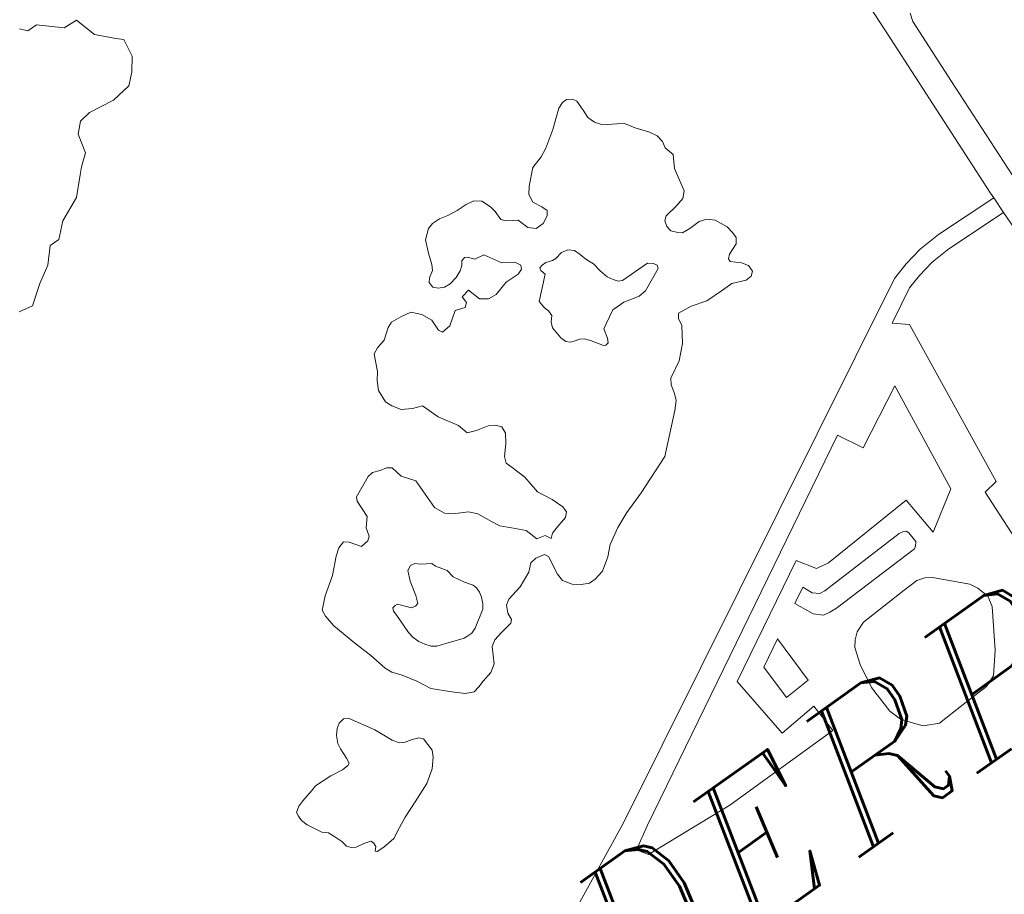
# Model space of a CAD drawing. Header units: metres. Extents: x 148316 to 148653, y 486436 to 486744.
# Tile 73 of 110: x 148541.3 to 148544.65, y 486723.2 to 486726.18. Entities that reach past the tile are written whole.
import ezdxf

# ---------------------------------------------------------------- set-up
doc = ezdxf.new("R2010")
doc.units = ezdxf.units.M
doc.header["$MEASUREMENT"] = 0
for name, color, linetype, lineweight in [('WVB-pen-brm-dik 018', 6, 'Continuous', 13), ('WVB-raster-60%', 253, 'Continuous', 30), ('WVB-tekst-dik 035', 1, 'Continuous', 40)]:
    doc.layers.add(name, color=color, linetype=linetype, lineweight=lineweight)
doc.styles.add('1 200   cursief   0.18', font='ITALICS.shx', dxfattribs={"height": 0.36})

# ---------------------------------------------------------------- blocks, each defined once
blk = doc.blocks.new('INZET')
at = {"layer": 'WVB-pen-brm-dik 018'}
for p, q in [((-0.099921, -0.021314), (-0.100018, -0.021204)), ((-0.100018, -0.021204), (-0.099921, -0.021314)), ((-0.099743, -0.021314), (-0.099921, -0.021314)), ((-0.099921, -0.021314), (-0.099743, -0.021314)), ((-0.099387, -0.021627), (-0.099743, -0.021314)), ((-0.099743, -0.021314), (-0.099387, -0.021627)), ((-0.099144, -0.021643), (-0.099387, -0.021627)), ((-0.099387, -0.021627), (-0.099144, -0.021643)), ((-0.099031, -0.02202), (-0.099144, -0.021643)), ((-0.099144, -0.021643), (-0.099031, -0.02202)), ((-0.098773, -0.022286), (-0.099031, -0.02202)), ((-0.099031, -0.02202), (-0.098773, -0.022286)), ((-0.098675, -0.02238), (-0.098773, -0.022286)), ((-0.098773, -0.022286), (-0.098675, -0.02238)), ((-0.098724, -0.022694), (-0.098675, -0.02238)), ((-0.098675, -0.02238), (-0.098724, -0.022694)), ((-0.098886, -0.022914), (-0.098724, -0.022694)), ((-0.098724, -0.022694), (-0.098886, -0.022914)), ((-0.099064, -0.02307), (-0.098886, -0.022914)), ((-0.098886, -0.022914), (-0.099064, -0.02307)), ((-0.100244, -0.023243), (-0.100082, -0.023086)), ((-0.100082, -0.023086), (-0.100244, -0.023243)), ((-0.100082, -0.023086), (-0.099872, -0.023055)), ((-0.099872, -0.023055), (-0.100082, -0.023086)), ((-0.099872, -0.023055), (-0.099419, -0.023117)), ((-0.099419, -0.023117), (-0.099872, -0.023055)), ((-0.099419, -0.023117), (-0.099064, -0.02307)), ((-0.099064, -0.02307), (-0.099419, -0.023117)), ((-0.100325, -0.023572), (-0.100244, -0.023243)), ((-0.100244, -0.023243), (-0.100325, -0.023572)), ((-0.100519, -0.023729), (-0.100325, -0.023572)), ((-0.100325, -0.023572), (-0.100519, -0.023729)), ((-0.100618, -0.023829), (-0.100519, -0.023729)), ((-0.100519, -0.023729), (-0.100618, -0.023829)), ((-0.100891, -0.024106), (-0.100618, -0.023829)), ((-0.100618, -0.023829), (-0.100891, -0.024106)), ((-0.101311, -0.024294), (-0.100891, -0.024106)), ((-0.100891, -0.024106), (-0.101311, -0.024294)), ((-0.101554, -0.024513), (-0.101311, -0.024294)), ((-0.101311, -0.024294), (-0.101554, -0.024513)), ((-0.101958, -0.024764), (-0.101732, -0.024513)), ((-0.101732, -0.024513), (-0.101958, -0.024764)), ((-0.101732, -0.024513), (-0.101554, -0.024513)), ((-0.101554, -0.024513), (-0.101732, -0.024513)), ((-0.102249, -0.024937), (-0.101958, -0.024764)), ((-0.101958, -0.024764), (-0.102249, -0.024937)), ((-0.102572, -0.025172), (-0.102249, -0.024937)), ((-0.102249, -0.024937), (-0.102572, -0.025172)), ((-0.102815, -0.025125), (-0.102572, -0.025172)), ((-0.102572, -0.025172), (-0.102815, -0.025125)), ((-0.093315, -0.027632), (-0.093611, -0.027867)), ((-0.093315, -0.027632), (-0.093611, -0.027867)), ((-0.093209, -0.027587), (-0.093315, -0.027632)), ((-0.093209, -0.027587), (-0.093315, -0.027632)), ((-0.093125, -0.027587), (-0.093209, -0.027587)), ((-0.093125, -0.027587), (-0.093209, -0.027587)), ((-0.093034, -0.027639), (-0.093125, -0.027587)), ((-0.093034, -0.027639), (-0.093125, -0.027587)), ((-0.092996, -0.027713), (-0.093034, -0.027639)), ((-0.092996, -0.027713), (-0.093034, -0.027639)), ((-0.092996, -0.027897), (-0.092996, -0.027713)), ((-0.092996, -0.027897), (-0.092996, -0.027713)), ((-0.096313, -0.028014), (-0.096465, -0.02814)), ((-0.096313, -0.028014), (-0.096465, -0.02814)), ((-0.096207, -0.027985), (-0.096313, -0.028014)), ((-0.096207, -0.027985), (-0.096313, -0.028014)), ((-0.096062, -0.027985), (-0.096207, -0.027985)), ((-0.096062, -0.027985), (-0.096207, -0.027985)), ((-0.095918, -0.028022), (-0.096062, -0.027985)), ((-0.095918, -0.028022), (-0.096062, -0.027985)), ((-0.093611, -0.027867), (-0.093892, -0.028059)), ((-0.093611, -0.027867), (-0.093892, -0.028059)), ((-0.093004, -0.028044), (-0.092996, -0.027897)), ((-0.093004, -0.028044), (-0.092996, -0.027897)), ((-0.08794, -0.027954), (-0.088022, -0.029939)), ((-0.088022, -0.029939), (-0.08794, -0.027954)), ((-0.096465, -0.02814), (-0.096556, -0.028353)), ((-0.096465, -0.02814), (-0.096556, -0.028353)), ((-0.095736, -0.028044), (-0.095918, -0.028022)), ((-0.095736, -0.028044), (-0.095918, -0.028022)), ((-0.095554, -0.028051), (-0.095736, -0.028044)), ((-0.095554, -0.028051), (-0.095736, -0.028044)), ((-0.09541, -0.028073), (-0.095554, -0.028051)), ((-0.09541, -0.028073), (-0.095554, -0.028051)), ((-0.095303, -0.028162), (-0.09541, -0.028073)), ((-0.095303, -0.028162), (-0.09541, -0.028073)), ((-0.095235, -0.028324), (-0.095303, -0.028162)), ((-0.095235, -0.028324), (-0.095303, -0.028162)), ((-0.094043, -0.028132), (-0.094264, -0.028198)), ((-0.094043, -0.028132), (-0.094264, -0.028198)), ((-0.093892, -0.028059), (-0.094043, -0.028132)), ((-0.093892, -0.028059), (-0.094043, -0.028132)), ((-0.092958, -0.028176), (-0.093004, -0.028044)), ((-0.092958, -0.028176), (-0.093004, -0.028044)), ((-0.092875, -0.028294), (-0.092958, -0.028176)), ((-0.092875, -0.028294), (-0.092958, -0.028176)), ((-0.09522, -0.028434), (-0.095235, -0.028324)), ((-0.09522, -0.028434), (-0.095235, -0.028324)), ((-0.094264, -0.028198), (-0.094499, -0.028419)), ((-0.094264, -0.028198), (-0.094499, -0.028419)), ((-0.092662, -0.028419), (-0.092875, -0.028294)), ((-0.092662, -0.028419), (-0.092875, -0.028294)), ((-0.096556, -0.028353), (-0.096624, -0.028544)), ((-0.096556, -0.028353), (-0.096624, -0.028544)), ((-0.09522, -0.028603), (-0.09522, -0.028434)), ((-0.09522, -0.028603), (-0.09522, -0.028434)), ((-0.094499, -0.028419), (-0.094582, -0.02853)), ((-0.094499, -0.028419), (-0.094582, -0.02853)), ((-0.092556, -0.028493), (-0.092662, -0.028419)), ((-0.092556, -0.028493), (-0.092662, -0.028419)), ((-0.09245, -0.028655), (-0.092556, -0.028493)), ((-0.09245, -0.028655), (-0.092556, -0.028493)), ((-0.09667, -0.028633), (-0.096783, -0.028706)), ((-0.09667, -0.028633), (-0.096783, -0.028706)), ((-0.096624, -0.028544), (-0.09667, -0.028633)), ((-0.096624, -0.028544), (-0.09667, -0.028633)), ((-0.095159, -0.02867), (-0.09522, -0.028603)), ((-0.095159, -0.02867), (-0.09522, -0.028603)), ((-0.095061, -0.028736), (-0.095159, -0.02867)), ((-0.095061, -0.028736), (-0.095159, -0.02867)), ((-0.094582, -0.02853), (-0.094605, -0.028677)), ((-0.094582, -0.02853), (-0.094605, -0.028677)), ((-0.094605, -0.028677), (-0.094529, -0.028832)), ((-0.094605, -0.028677), (-0.094529, -0.028832)), ((-0.09229, -0.028858), (-0.09245, -0.028655)), ((-0.09229, -0.028858), (-0.09245, -0.028655)), ((-0.096783, -0.028706), (-0.096837, -0.028765)), ((-0.096783, -0.028706), (-0.096837, -0.028765)), ((-0.096837, -0.028765), (-0.096829, -0.028868)), ((-0.096837, -0.028765), (-0.096829, -0.028868)), ((-0.09629, -0.028913), (-0.096214, -0.028854)), ((-0.09629, -0.028913), (-0.096214, -0.028854)), ((-0.096214, -0.028854), (-0.096169, -0.028787)), ((-0.096214, -0.028854), (-0.096169, -0.028787)), ((-0.096169, -0.028787), (-0.0961, -0.028773)), ((-0.096169, -0.028787), (-0.0961, -0.028773)), ((-0.0961, -0.028773), (-0.096055, -0.028795)), ((-0.0961, -0.028773), (-0.096055, -0.028795)), ((-0.096055, -0.028795), (-0.095971, -0.028898)), ((-0.096055, -0.028795), (-0.095971, -0.028898)), ((-0.094985, -0.02878), (-0.095061, -0.028736)), ((-0.094985, -0.02878), (-0.095061, -0.028736)), ((-0.094924, -0.028979), (-0.094985, -0.02878)), ((-0.094924, -0.028979), (-0.094985, -0.02878)), ((-0.094529, -0.028832), (-0.094491, -0.028935)), ((-0.094529, -0.028832), (-0.094491, -0.028935)), ((-0.097849, -0.028985), (-0.098031, -0.029125)), ((-0.097849, -0.028985), (-0.098031, -0.029125)), ((-0.09775, -0.028948), (-0.097849, -0.028985)), ((-0.09775, -0.028948), (-0.097849, -0.028985)), ((-0.097568, -0.028963), (-0.09775, -0.028948)), ((-0.097568, -0.028963), (-0.09775, -0.028948)), ((-0.097386, -0.029), (-0.097568, -0.028963)), ((-0.097386, -0.029), (-0.097568, -0.028963)), ((-0.097257, -0.02914), (-0.097386, -0.029)), ((-0.097257, -0.02914), (-0.097386, -0.029)), ((-0.096829, -0.028868), (-0.096768, -0.028935)), ((-0.096829, -0.028868), (-0.096768, -0.028935)), ((-0.096768, -0.028935), (-0.09667, -0.028986)), ((-0.096768, -0.028935), (-0.09667, -0.028986)), ((-0.09667, -0.028986), (-0.096556, -0.028993)), ((-0.09667, -0.028986), (-0.096556, -0.028993)), ((-0.096556, -0.028993), (-0.096411, -0.028964)), ((-0.096556, -0.028993), (-0.096411, -0.028964)), ((-0.096411, -0.028964), (-0.09629, -0.028913)), ((-0.096411, -0.028964), (-0.09629, -0.028913)), ((-0.095971, -0.028898), (-0.095804, -0.028927)), ((-0.095971, -0.028898), (-0.095804, -0.028927)), ((-0.095804, -0.028927), (-0.095637, -0.029214)), ((-0.095804, -0.028927), (-0.095637, -0.029214)), ((-0.094818, -0.029074), (-0.094924, -0.028979)), ((-0.094818, -0.029074), (-0.094924, -0.028979)), ((-0.094537, -0.029008), (-0.094673, -0.029074)), ((-0.094537, -0.029008), (-0.094673, -0.029074)), ((-0.094491, -0.028935), (-0.094537, -0.029008)), ((-0.094491, -0.028935), (-0.094537, -0.029008)), ((-0.092222, -0.028983), (-0.09229, -0.028858)), ((-0.092222, -0.028983), (-0.09229, -0.028858)), ((-0.092206, -0.029116), (-0.092222, -0.028983)), ((-0.092206, -0.029116), (-0.092222, -0.028983)), ((-0.098198, -0.029162), (-0.098305, -0.029213)), ((-0.098198, -0.029162), (-0.098305, -0.029213)), ((-0.098031, -0.029125), (-0.098198, -0.029162)), ((-0.098031, -0.029125), (-0.098198, -0.029162)), ((-0.097174, -0.029316), (-0.097257, -0.02914)), ((-0.097174, -0.029316), (-0.097257, -0.02914)), ((-0.094673, -0.029074), (-0.094818, -0.029074)), ((-0.094673, -0.029074), (-0.094818, -0.029074)), ((-0.092229, -0.029233), (-0.092206, -0.029116)), ((-0.092229, -0.029233), (-0.092206, -0.029116)), ((-0.098358, -0.029331), (-0.098434, -0.029493)), ((-0.098358, -0.029331), (-0.098434, -0.029493)), ((-0.098305, -0.029213), (-0.098358, -0.029331)), ((-0.098305, -0.029213), (-0.098358, -0.029331)), ((-0.097181, -0.029522), (-0.097174, -0.029316)), ((-0.097181, -0.029522), (-0.097174, -0.029316)), ((-0.096366, -0.029261), (-0.096523, -0.029293)), ((-0.096366, -0.029261), (-0.096523, -0.029293)), ((-0.096523, -0.029293), (-0.096518, -0.029413)), ((-0.096523, -0.029293), (-0.096518, -0.029413)), ((-0.096298, -0.029494), (-0.096366, -0.029261)), ((-0.096298, -0.029494), (-0.096366, -0.029261)), ((-0.095637, -0.029214), (-0.095448, -0.029332)), ((-0.095637, -0.029214), (-0.095448, -0.029332)), ((-0.095448, -0.029332), (-0.095394, -0.029435)), ((-0.095448, -0.029332), (-0.095394, -0.029435)), ((-0.092184, -0.029403), (-0.092229, -0.029233)), ((-0.092184, -0.029403), (-0.092229, -0.029233)), ((-0.098434, -0.029493), (-0.098532, -0.029618)), ((-0.098434, -0.029493), (-0.098532, -0.029618)), ((-0.097143, -0.029589), (-0.097181, -0.029522)), ((-0.097143, -0.029589), (-0.097181, -0.029522)), ((-0.096753, -0.029413), (-0.096976, -0.029574)), ((-0.096753, -0.029413), (-0.096976, -0.029574)), ((-0.096586, -0.029472), (-0.096753, -0.029413)), ((-0.096586, -0.029472), (-0.096753, -0.029413)), ((-0.096518, -0.029413), (-0.096586, -0.029472)), ((-0.096518, -0.029413), (-0.096586, -0.029472)), ((-0.096176, -0.029582), (-0.096298, -0.029494)), ((-0.096176, -0.029582), (-0.096298, -0.029494)), ((-0.095766, -0.029524), (-0.096024, -0.029597)), ((-0.095766, -0.029524), (-0.096024, -0.029597)), ((-0.095516, -0.029531), (-0.095766, -0.029524)), ((-0.095516, -0.029531), (-0.095766, -0.029524)), ((-0.095425, -0.029494), (-0.095516, -0.029531)), ((-0.095425, -0.029494), (-0.095516, -0.029531)), ((-0.095394, -0.029435), (-0.095425, -0.029494)), ((-0.095394, -0.029435), (-0.095425, -0.029494)), ((-0.092305, -0.029609), (-0.092184, -0.029403)), ((-0.092305, -0.029609), (-0.092184, -0.029403)), ((-0.098532, -0.029618), (-0.098608, -0.029765)), ((-0.098532, -0.029618), (-0.098608, -0.029765)), ((-0.096976, -0.029574), (-0.097143, -0.029589)), ((-0.096976, -0.029574), (-0.097143, -0.029589)), ((-0.096024, -0.029597), (-0.096176, -0.029582)), ((-0.096024, -0.029597), (-0.096176, -0.029582)), ((-0.095156, -0.02966), (-0.095169, -0.029704)), ((-0.095156, -0.02966), (-0.095169, -0.029704)), ((-0.095096, -0.029642), (-0.095156, -0.02966)), ((-0.095096, -0.029642), (-0.095156, -0.02966)), ((-0.095017, -0.029642), (-0.095096, -0.029642)), ((-0.095017, -0.029642), (-0.095096, -0.029642)), ((-0.094907, -0.029682), (-0.095017, -0.029642)), ((-0.094907, -0.029682), (-0.095017, -0.029642)), ((-0.094842, -0.029686), (-0.094907, -0.029682)), ((-0.094842, -0.029686), (-0.094907, -0.029682)), ((-0.094704, -0.02966), (-0.094842, -0.029686)), ((-0.094704, -0.02966), (-0.094842, -0.029686)), ((-0.094589, -0.029686), (-0.094704, -0.02966)), ((-0.094589, -0.029686), (-0.094704, -0.02966)), ((-0.094501, -0.029758), (-0.094589, -0.029686)), ((-0.094501, -0.029758), (-0.094589, -0.029686)), ((-0.092389, -0.030014), (-0.092305, -0.029609)), ((-0.092389, -0.030014), (-0.092305, -0.029609)), ((-0.098608, -0.029765), (-0.098623, -0.029994)), ((-0.098608, -0.029765), (-0.098623, -0.029994)), ((-0.095142, -0.029798), (-0.095496, -0.03012)), ((-0.095142, -0.029798), (-0.095496, -0.03012)), ((-0.095169, -0.029704), (-0.095142, -0.029798)), ((-0.095169, -0.029704), (-0.095142, -0.029798)), ((-0.094465, -0.029874), (-0.094501, -0.029758)), ((-0.094465, -0.029874), (-0.094501, -0.029758)), ((-0.0875, -0.029782), (-0.087544, -0.029924)), ((-0.087544, -0.029924), (-0.0875, -0.029782)), ((-0.098623, -0.029994), (-0.09857, -0.030111)), ((-0.098623, -0.029994), (-0.09857, -0.030111)), ((-0.094432, -0.02999), (-0.094465, -0.029874)), ((-0.094432, -0.02999), (-0.094465, -0.029874)), ((-0.094372, -0.030129), (-0.094432, -0.02999)), ((-0.094372, -0.030129), (-0.094432, -0.02999)), ((-0.092487, -0.030109), (-0.092389, -0.030014)), ((-0.092487, -0.030109), (-0.092389, -0.030014)), ((-0.088022, -0.029939), (-0.088161, -0.033075)), ((-0.088161, -0.033075), (-0.088022, -0.029939)), ((-0.087544, -0.029924), (-0.0876, -0.031139)), ((-0.0876, -0.031139), (-0.087544, -0.029924)), ((-0.09857, -0.030111), (-0.098479, -0.030251)), ((-0.09857, -0.030111), (-0.098479, -0.030251)), ((-0.095496, -0.03012), (-0.095492, -0.030178)), ((-0.095496, -0.03012), (-0.095492, -0.030178)), ((-0.095492, -0.030178), (-0.095483, -0.030258)), ((-0.095492, -0.030178), (-0.095483, -0.030258)), ((-0.094345, -0.030294), (-0.094372, -0.030129)), ((-0.094345, -0.030294), (-0.094372, -0.030129)), ((-0.092958, -0.030242), (-0.09289, -0.030183)), ((-0.092958, -0.030242), (-0.09289, -0.030183)), ((-0.09289, -0.030183), (-0.092654, -0.030146)), ((-0.09289, -0.030183), (-0.092654, -0.030146)), ((-0.092654, -0.030146), (-0.092487, -0.030109)), ((-0.092654, -0.030146), (-0.092487, -0.030109)), ((-0.098479, -0.030251), (-0.098312, -0.030354)), ((-0.098479, -0.030251), (-0.098312, -0.030354)), ((-0.098312, -0.030354), (-0.098145, -0.030413)), ((-0.098312, -0.030354), (-0.098145, -0.030413)), ((-0.095483, -0.030258), (-0.09546, -0.030339)), ((-0.095483, -0.030258), (-0.09546, -0.030339)), ((-0.09546, -0.030339), (-0.09546, -0.030437)), ((-0.09546, -0.030339), (-0.09546, -0.030437)), ((-0.094308, -0.030446), (-0.094345, -0.030294)), ((-0.094308, -0.030446), (-0.094345, -0.030294)), ((-0.092981, -0.030338), (-0.092958, -0.030242)), ((-0.092981, -0.030338), (-0.092958, -0.030242)), ((-0.092973, -0.030441), (-0.092981, -0.030338)), ((-0.092973, -0.030441), (-0.092981, -0.030338)), ((-0.098145, -0.030413), (-0.098039, -0.030722)), ((-0.098145, -0.030413), (-0.098039, -0.030722)), ((-0.095533, -0.030526), (-0.095575, -0.030616)), ((-0.095533, -0.030526), (-0.095575, -0.030616)), ((-0.09546, -0.030437), (-0.095533, -0.030526)), ((-0.09546, -0.030437), (-0.095533, -0.030526)), ((-0.094253, -0.030544), (-0.094308, -0.030446)), ((-0.094253, -0.030544), (-0.094308, -0.030446)), ((-0.09289, -0.030529), (-0.092973, -0.030441)), ((-0.09289, -0.030529), (-0.092973, -0.030441)), ((-0.092829, -0.030581), (-0.09289, -0.030529)), ((-0.092829, -0.030581), (-0.09289, -0.030529)), ((-0.095575, -0.030616), (-0.095556, -0.030839)), ((-0.095575, -0.030616), (-0.095556, -0.030839)), ((-0.094197, -0.030616), (-0.094253, -0.030544)), ((-0.094197, -0.030616), (-0.094253, -0.030544)), ((-0.094133, -0.030647), (-0.094197, -0.030616)), ((-0.094133, -0.030647), (-0.094197, -0.030616)), ((-0.093617, -0.030656), (-0.094133, -0.030647)), ((-0.093617, -0.030656), (-0.094133, -0.030647)), ((-0.093534, -0.030719), (-0.093617, -0.030656)), ((-0.093534, -0.030719), (-0.093617, -0.030656)), ((-0.092685, -0.030595), (-0.092829, -0.030581)), ((-0.092685, -0.030595), (-0.092829, -0.030581)), ((-0.092487, -0.030588), (-0.092685, -0.030595)), ((-0.092487, -0.030588), (-0.092685, -0.030595)), ((-0.092358, -0.030632), (-0.092487, -0.030588)), ((-0.092358, -0.030632), (-0.092487, -0.030588)), ((-0.092252, -0.030728), (-0.092358, -0.030632)), ((-0.092252, -0.030728), (-0.092358, -0.030632)), ((-0.0996, -0.030857), (-0.099964, -0.031026)), ((-0.0996, -0.030857), (-0.099964, -0.031026)), ((-0.099501, -0.030842), (-0.0996, -0.030857)), ((-0.099501, -0.030842), (-0.0996, -0.030857)), ((-0.099372, -0.030894), (-0.099501, -0.030842)), ((-0.099372, -0.030894), (-0.099501, -0.030842)), ((-0.098039, -0.030722), (-0.097842, -0.031039)), ((-0.098039, -0.030722), (-0.097842, -0.031039)), ((-0.095556, -0.030839), (-0.095524, -0.030937)), ((-0.095556, -0.030839), (-0.095524, -0.030937)), ((-0.093916, -0.031018), (-0.09352, -0.030839)), ((-0.093916, -0.031018), (-0.09352, -0.030839)), ((-0.093502, -0.030781), (-0.093534, -0.030719)), ((-0.093502, -0.030781), (-0.093534, -0.030719)), ((-0.09352, -0.030839), (-0.093502, -0.030781)), ((-0.09352, -0.030839), (-0.093502, -0.030781)), ((-0.092153, -0.030941), (-0.092252, -0.030728)), ((-0.092153, -0.030941), (-0.092252, -0.030728)), ((-0.099964, -0.031026), (-0.099995, -0.031093)), ((-0.099964, -0.031026), (-0.099995, -0.031093)), ((-0.099259, -0.030916), (-0.099372, -0.030894)), ((-0.099259, -0.030916), (-0.099372, -0.030894)), ((-0.099183, -0.030975), (-0.099259, -0.030916)), ((-0.099183, -0.030975), (-0.099259, -0.030916)), ((-0.099137, -0.031181), (-0.099183, -0.030975)), ((-0.099137, -0.031181), (-0.099183, -0.030975)), ((-0.095524, -0.030937), (-0.095469, -0.030991)), ((-0.095524, -0.030937), (-0.095469, -0.030991)), ((-0.095469, -0.030991), (-0.095386, -0.031022)), ((-0.095469, -0.030991), (-0.095386, -0.031022)), ((-0.095386, -0.031022), (-0.095308, -0.03104)), ((-0.095386, -0.031022), (-0.095308, -0.03104)), ((-0.094787, -0.031089), (-0.094557, -0.030964)), ((-0.094787, -0.031089), (-0.094557, -0.030964)), ((-0.094557, -0.030964), (-0.094465, -0.030964)), ((-0.094557, -0.030964), (-0.094465, -0.030964)), ((-0.094465, -0.030964), (-0.094326, -0.030964)), ((-0.094465, -0.030964), (-0.094326, -0.030964)), ((-0.094326, -0.030964), (-0.094193, -0.031)), ((-0.094326, -0.030964), (-0.094193, -0.031)), ((-0.094193, -0.031), (-0.094055, -0.031031)), ((-0.094193, -0.031), (-0.094055, -0.031031)), ((-0.094055, -0.031031), (-0.093916, -0.031018)), ((-0.094055, -0.031031), (-0.093916, -0.031018)), ((-0.092131, -0.031074), (-0.092153, -0.030941)), ((-0.092131, -0.031074), (-0.092153, -0.030941)), ((-0.099995, -0.031093), (-0.10001, -0.031402)), ((-0.099995, -0.031093), (-0.10001, -0.031402)), ((-0.098978, -0.031387), (-0.099137, -0.031181)), ((-0.098978, -0.031387), (-0.099137, -0.031181)), ((-0.097842, -0.031039), (-0.097796, -0.03123)), ((-0.097842, -0.031039), (-0.097796, -0.03123)), ((-0.095308, -0.03104), (-0.095238, -0.031085)), ((-0.095308, -0.03104), (-0.095238, -0.031085)), ((-0.095238, -0.031085), (-0.095169, -0.031165)), ((-0.095238, -0.031085), (-0.095169, -0.031165)), ((-0.095169, -0.031165), (-0.095096, -0.031273)), ((-0.095169, -0.031165), (-0.095096, -0.031273)), ((-0.094911, -0.031299), (-0.09487, -0.031139)), ((-0.094911, -0.031299), (-0.09487, -0.031139)), ((-0.09487, -0.031139), (-0.094787, -0.031089)), ((-0.09487, -0.031139), (-0.094787, -0.031089)), ((-0.092191, -0.031265), (-0.092131, -0.031177)), ((-0.092191, -0.031265), (-0.092131, -0.031177)), ((-0.092131, -0.031177), (-0.092131, -0.031074)), ((-0.092131, -0.031177), (-0.092131, -0.031074)), ((-0.0876, -0.031139), (-0.087697, -0.03344)), ((-0.087697, -0.03344), (-0.0876, -0.031139)), ((-0.097796, -0.03123), (-0.097644, -0.031289)), ((-0.097796, -0.03123), (-0.097644, -0.031289)), ((-0.097644, -0.031289), (-0.097432, -0.031341)), ((-0.097644, -0.031289), (-0.097432, -0.031341)), ((-0.097432, -0.031341), (-0.097333, -0.0314)), ((-0.097432, -0.031341), (-0.097333, -0.0314)), ((-0.095096, -0.031273), (-0.09504, -0.031362)), ((-0.095096, -0.031273), (-0.09504, -0.031362)), ((-0.09504, -0.031362), (-0.095004, -0.031384)), ((-0.09504, -0.031362), (-0.095004, -0.031384)), ((-0.094948, -0.031371), (-0.094911, -0.031299)), ((-0.094948, -0.031371), (-0.094911, -0.031299)), ((-0.092449, -0.031398), (-0.092389, -0.031339)), ((-0.092449, -0.031398), (-0.092389, -0.031339)), ((-0.092389, -0.031339), (-0.092191, -0.031265)), ((-0.092389, -0.031339), (-0.092191, -0.031265)), ((-0.100587, -0.03152), (-0.100708, -0.031556)), ((-0.100587, -0.03152), (-0.100708, -0.031556)), ((-0.100511, -0.031579), (-0.100587, -0.03152)), ((-0.100511, -0.031579), (-0.100587, -0.03152)), ((-0.10001, -0.031402), (-0.100131, -0.031549)), ((-0.10001, -0.031402), (-0.100131, -0.031549)), ((-0.098985, -0.031939), (-0.098978, -0.031387)), ((-0.098985, -0.031939), (-0.098978, -0.031387)), ((-0.097333, -0.0314), (-0.09725, -0.031488)), ((-0.097333, -0.0314), (-0.09725, -0.031488)), ((-0.09725, -0.031488), (-0.097265, -0.031613)), ((-0.09725, -0.031488), (-0.097265, -0.031613)), ((-0.095004, -0.031384), (-0.094948, -0.031371)), ((-0.095004, -0.031384), (-0.094948, -0.031371)), ((-0.092449, -0.031449), (-0.092449, -0.031398)), ((-0.092449, -0.031449), (-0.092449, -0.031398)), ((-0.092305, -0.031582), (-0.092449, -0.031449)), ((-0.092305, -0.031582), (-0.092449, -0.031449)), ((-0.10083, -0.031645), (-0.101073, -0.03188)), ((-0.10083, -0.031645), (-0.101073, -0.03188)), ((-0.100708, -0.031556), (-0.10083, -0.031645)), ((-0.100708, -0.031556), (-0.10083, -0.031645)), ((-0.100382, -0.031763), (-0.100511, -0.031579)), ((-0.100382, -0.031763), (-0.100511, -0.031579)), ((-0.100177, -0.031696), (-0.100238, -0.031748)), ((-0.100177, -0.031696), (-0.100238, -0.031748)), ((-0.100131, -0.031549), (-0.100177, -0.031696)), ((-0.100131, -0.031549), (-0.100177, -0.031696)), ((-0.097265, -0.031613), (-0.097363, -0.03176)), ((-0.097265, -0.031613), (-0.097363, -0.03176)), ((-0.093732, -0.031729), (-0.093679, -0.031655)), ((-0.093732, -0.031729), (-0.093679, -0.031655)), ((-0.093679, -0.031655), (-0.093436, -0.031685)), ((-0.093679, -0.031655), (-0.093436, -0.031685)), ((-0.093436, -0.031685), (-0.093163, -0.031766)), ((-0.093436, -0.031685), (-0.093163, -0.031766)), ((-0.092237, -0.031685), (-0.092305, -0.031582)), ((-0.092237, -0.031685), (-0.092305, -0.031582)), ((-0.092237, -0.031803), (-0.092237, -0.031685)), ((-0.092237, -0.031803), (-0.092237, -0.031685)), ((-0.100238, -0.031748), (-0.100382, -0.031763)), ((-0.100238, -0.031748), (-0.100382, -0.031763)), ((-0.097363, -0.03176), (-0.097506, -0.031926)), ((-0.097363, -0.03176), (-0.097506, -0.031926)), ((-0.093919, -0.032117), (-0.093752, -0.031859)), ((-0.093919, -0.032117), (-0.093752, -0.031859)), ((-0.093752, -0.031859), (-0.093732, -0.031729)), ((-0.093752, -0.031859), (-0.093732, -0.031729)), ((-0.093163, -0.031766), (-0.092844, -0.031773)), ((-0.093163, -0.031766), (-0.092844, -0.031773)), ((-0.092844, -0.031773), (-0.092647, -0.031773)), ((-0.092844, -0.031773), (-0.092647, -0.031773)), ((-0.092647, -0.031773), (-0.092411, -0.031869)), ((-0.092647, -0.031773), (-0.092411, -0.031869)), ((-0.092411, -0.031869), (-0.092305, -0.031861)), ((-0.092411, -0.031869), (-0.092305, -0.031861)), ((-0.092305, -0.031861), (-0.092237, -0.031803)), ((-0.092305, -0.031861), (-0.092237, -0.031803)), ((-0.101073, -0.03188), (-0.101376, -0.032087)), ((-0.101073, -0.03188), (-0.101376, -0.032087)), ((-0.098902, -0.032123), (-0.098985, -0.031939)), ((-0.098902, -0.032123), (-0.098985, -0.031939)), ((-0.097506, -0.031926), (-0.097552, -0.032037)), ((-0.097506, -0.031926), (-0.097552, -0.032037)), ((-0.097552, -0.032037), (-0.097514, -0.032155)), ((-0.097552, -0.032037), (-0.097514, -0.032155)), ((-0.101376, -0.032087), (-0.101558, -0.032256)), ((-0.101376, -0.032087), (-0.101558, -0.032256)), ((-0.098788, -0.032212), (-0.098902, -0.032123)), ((-0.098788, -0.032212), (-0.098902, -0.032123)), ((-0.097514, -0.032155), (-0.09743, -0.032412)), ((-0.097514, -0.032155), (-0.09743, -0.032412)), ((-0.094139, -0.032323), (-0.093919, -0.032117)), ((-0.094139, -0.032323), (-0.093919, -0.032117)), ((-0.101558, -0.032256), (-0.101573, -0.032374)), ((-0.101558, -0.032256), (-0.101573, -0.032374)), ((-0.101573, -0.032374), (-0.101551, -0.032587)), ((-0.101573, -0.032374), (-0.101551, -0.032587)), ((-0.098553, -0.032337), (-0.098788, -0.032212)), ((-0.098553, -0.032337), (-0.098788, -0.032212)), ((-0.098446, -0.032455), (-0.098553, -0.032337)), ((-0.098446, -0.032455), (-0.098553, -0.032337)), ((-0.094427, -0.032485), (-0.094139, -0.032323)), ((-0.094427, -0.032485), (-0.094139, -0.032323)), ((-0.09989, -0.032511), (-0.099975, -0.032553)), ((-0.09989, -0.032511), (-0.099975, -0.032553)), ((-0.09981, -0.032525), (-0.09989, -0.032511)), ((-0.09981, -0.032525), (-0.09989, -0.032511)), ((-0.099739, -0.032589), (-0.09981, -0.032525)), ((-0.099739, -0.032589), (-0.09981, -0.032525)), ((-0.098333, -0.032698), (-0.098446, -0.032455)), ((-0.098333, -0.032698), (-0.098446, -0.032455)), ((-0.09743, -0.032412), (-0.0974, -0.032744)), ((-0.09743, -0.032412), (-0.0974, -0.032744)), ((-0.094488, -0.03258), (-0.094427, -0.032485)), ((-0.094488, -0.03258), (-0.094427, -0.032485)), ((-0.101551, -0.032587), (-0.101429, -0.033029)), ((-0.101551, -0.032587), (-0.101429, -0.033029)), ((-0.099975, -0.032553), (-0.10005, -0.032727)), ((-0.099975, -0.032553), (-0.10005, -0.032727)), ((-0.099578, -0.032694), (-0.099739, -0.032589)), ((-0.099578, -0.032694), (-0.099739, -0.032589)), ((-0.09955, -0.032768), (-0.099578, -0.032694)), ((-0.09955, -0.032768), (-0.099578, -0.032694)), ((-0.098257, -0.032845), (-0.098333, -0.032698)), ((-0.098257, -0.032845), (-0.098333, -0.032698)), ((-0.094526, -0.032735), (-0.094488, -0.03258)), ((-0.094526, -0.032735), (-0.094488, -0.03258)), ((-0.10005, -0.032727), (-0.100112, -0.032978)), ((-0.10005, -0.032727), (-0.100112, -0.032978)), ((-0.099484, -0.032864), (-0.09955, -0.032768)), ((-0.099484, -0.032864), (-0.09955, -0.032768)), ((-0.099432, -0.032942), (-0.099484, -0.032864)), ((-0.099432, -0.032942), (-0.099484, -0.032864)), ((-0.098113, -0.032985), (-0.098257, -0.032845)), ((-0.098113, -0.032985), (-0.098257, -0.032845)), ((-0.0974, -0.032744), (-0.097271, -0.032994)), ((-0.0974, -0.032744), (-0.097271, -0.032994)), ((-0.094693, -0.032971), (-0.094572, -0.032845)), ((-0.094693, -0.032971), (-0.094572, -0.032845)), ((-0.094572, -0.032845), (-0.094526, -0.032735)), ((-0.094572, -0.032845), (-0.094526, -0.032735)), ((-0.101429, -0.033029), (-0.101331, -0.033367)), ((-0.101429, -0.033029), (-0.101331, -0.033367)), ((-0.100551, -0.032923), (-0.100579, -0.032974)), ((-0.100551, -0.032923), (-0.100579, -0.032974)), ((-0.100579, -0.032974), (-0.100575, -0.03307)), ((-0.100579, -0.032974), (-0.100575, -0.03307)), ((-0.100499, -0.032914), (-0.100551, -0.032923)), ((-0.100499, -0.032914), (-0.100551, -0.032923)), ((-0.100452, -0.032919), (-0.100499, -0.032914)), ((-0.100452, -0.032919), (-0.100499, -0.032914)), ((-0.100296, -0.033107), (-0.100452, -0.032919)), ((-0.100296, -0.033107), (-0.100452, -0.032919)), ((-0.100112, -0.032978), (-0.100164, -0.033107)), ((-0.100112, -0.032978), (-0.100164, -0.033107)), ((-0.099408, -0.033088), (-0.099432, -0.032942)), ((-0.099408, -0.033088), (-0.099432, -0.032942)), ((-0.09803, -0.033075), (-0.098113, -0.032985)), ((-0.09803, -0.033075), (-0.098113, -0.032985)), ((-0.097271, -0.032994), (-0.097195, -0.0332)), ((-0.097271, -0.032994), (-0.097195, -0.0332)), ((-0.095285, -0.033508), (-0.094693, -0.032971)), ((-0.095285, -0.033508), (-0.094693, -0.032971)), ((-0.100575, -0.03307), (-0.100579, -0.033418)), ((-0.100575, -0.03307), (-0.100579, -0.033418)), ((-0.10022, -0.033125), (-0.100296, -0.033107)), ((-0.10022, -0.033125), (-0.100296, -0.033107)), ((-0.100164, -0.033107), (-0.10022, -0.033125)), ((-0.100164, -0.033107), (-0.10022, -0.033125)), ((-0.099304, -0.033276), (-0.099408, -0.033088)), ((-0.099304, -0.033276), (-0.099408, -0.033088)), ((-0.097939, -0.033171), (-0.09803, -0.033075)), ((-0.097939, -0.033171), (-0.09803, -0.033075)), ((-0.097875, -0.033387), (-0.097939, -0.033171)), ((-0.097875, -0.033387), (-0.097939, -0.033171)), ((-0.097195, -0.0332), (-0.097195, -0.03331)), ((-0.097195, -0.0332), (-0.097195, -0.03331)), ((-0.090032, -0.033221), (-0.089692, -0.033157)), ((-0.089692, -0.033157), (-0.090032, -0.033221)), ((-0.089692, -0.033157), (-0.089292, -0.033136)), ((-0.089292, -0.033136), (-0.089692, -0.033157)), ((-0.089292, -0.033136), (-0.088163, -0.03317)), ((-0.088163, -0.03317), (-0.089292, -0.033136)), ((-0.088163, -0.03317), (-0.08817, -0.03347)), ((-0.08817, -0.03347), (-0.088163, -0.03317)), ((-0.088161, -0.033075), (-0.088163, -0.03317)), ((-0.088163, -0.03317), (-0.088161, -0.033075)), ((-0.101331, -0.033367), (-0.101255, -0.033684)), ((-0.101331, -0.033367), (-0.101255, -0.033684)), ((-0.099473, -0.038184), (-0.090338, -0.033308)), ((-0.090338, -0.033308), (-0.099473, -0.038184)), ((-0.099215, -0.033404), (-0.099304, -0.033276)), ((-0.099215, -0.033404), (-0.099304, -0.033276)), ((-0.097263, -0.033377), (-0.097476, -0.033428)), ((-0.097263, -0.033377), (-0.097476, -0.033428)), ((-0.097195, -0.03331), (-0.097263, -0.033377)), ((-0.097195, -0.03331), (-0.097263, -0.033377)), ((-0.090338, -0.033308), (-0.090032, -0.033221)), ((-0.090032, -0.033221), (-0.090338, -0.033308)), ((-0.100579, -0.033418), (-0.100565, -0.033533)), ((-0.100579, -0.033418), (-0.100565, -0.033533)), ((-0.100565, -0.033533), (-0.100523, -0.033647)), ((-0.100565, -0.033533), (-0.100523, -0.033647)), ((-0.099196, -0.033473), (-0.099215, -0.033404)), ((-0.099196, -0.033473), (-0.099215, -0.033404)), ((-0.099196, -0.03356), (-0.099196, -0.033473)), ((-0.099196, -0.03356), (-0.099196, -0.033473)), ((-0.097727, -0.033423), (-0.097875, -0.033387)), ((-0.097727, -0.033423), (-0.097875, -0.033387)), ((-0.097669, -0.033524), (-0.097727, -0.033423)), ((-0.097669, -0.033524), (-0.097727, -0.033423)), ((-0.097597, -0.033465), (-0.097669, -0.033524)), ((-0.097597, -0.033465), (-0.097669, -0.033524)), ((-0.097476, -0.033428), (-0.097597, -0.033465)), ((-0.097476, -0.033428), (-0.097597, -0.033465)), ((-0.095968, -0.03378), (-0.095285, -0.033508)), ((-0.095968, -0.03378), (-0.095285, -0.033508)), ((-0.089963, -0.033513), (-0.090224, -0.033588)), ((-0.090224, -0.033588), (-0.089963, -0.033513)), ((-0.089656, -0.033455), (-0.089963, -0.033513)), ((-0.089963, -0.033513), (-0.089656, -0.033455)), ((-0.089288, -0.033436), (-0.089656, -0.033455)), ((-0.089656, -0.033455), (-0.089288, -0.033436)), ((-0.08817, -0.03347), (-0.089288, -0.033436)), ((-0.089288, -0.033436), (-0.08817, -0.03347)), ((-0.088185, -0.034112), (-0.08817, -0.03347)), ((-0.08817, -0.03347), (-0.088185, -0.034112)), ((-0.101255, -0.033684), (-0.101202, -0.033809)), ((-0.101255, -0.033684), (-0.101202, -0.033809)), ((-0.100523, -0.033647), (-0.100466, -0.033743)), ((-0.100523, -0.033647), (-0.100466, -0.033743)), ((-0.099262, -0.033757), (-0.099219, -0.033652)), ((-0.099262, -0.033757), (-0.099219, -0.033652)), ((-0.099219, -0.033652), (-0.099196, -0.03356)), ((-0.099219, -0.033652), (-0.099196, -0.03356)), ((-0.098317, -0.033772), (-0.098196, -0.033662)), ((-0.098317, -0.033772), (-0.098196, -0.033662)), ((-0.098196, -0.033662), (-0.098075, -0.033647)), ((-0.098196, -0.033662), (-0.098075, -0.033647)), ((-0.098075, -0.033647), (-0.097923, -0.033684)), ((-0.098075, -0.033647), (-0.097923, -0.033684)), ((-0.097923, -0.033684), (-0.097885, -0.03375)), ((-0.097923, -0.033684), (-0.097885, -0.03375)), ((-0.090224, -0.033588), (-0.09081, -0.033907)), ((-0.09081, -0.033907), (-0.090224, -0.033588)), ((-0.101202, -0.033809), (-0.101088, -0.033949)), ((-0.101202, -0.033809), (-0.101088, -0.033949)), ((-0.100466, -0.033743), (-0.1004, -0.033835)), ((-0.100466, -0.033743), (-0.1004, -0.033835)), ((-0.1004, -0.033835), (-0.10032, -0.03389)), ((-0.1004, -0.033835), (-0.10032, -0.03389)), ((-0.099611, -0.034018), (-0.099319, -0.03383)), ((-0.099611, -0.034018), (-0.099319, -0.03383)), ((-0.099319, -0.03383), (-0.099262, -0.033757)), ((-0.099319, -0.03383), (-0.099262, -0.033757)), ((-0.098576, -0.03389), (-0.098317, -0.033772)), ((-0.098576, -0.03389), (-0.098317, -0.033772)), ((-0.097885, -0.03375), (-0.097938, -0.034082)), ((-0.097885, -0.03375), (-0.097938, -0.034082)), ((-0.096363, -0.033913), (-0.095968, -0.03378)), ((-0.096363, -0.033913), (-0.095968, -0.03378)), ((-0.102518, -0.034048), (-0.102599, -0.034138)), ((-0.102518, -0.034048), (-0.102599, -0.034138)), ((-0.102437, -0.033993), (-0.102518, -0.034048)), ((-0.102437, -0.033993), (-0.102518, -0.034048)), ((-0.102334, -0.033976), (-0.102437, -0.033993)), ((-0.102334, -0.033976), (-0.102437, -0.033993)), ((-0.102253, -0.034026), (-0.102334, -0.033976)), ((-0.102253, -0.034026), (-0.102334, -0.033976)), ((-0.102011, -0.034439), (-0.102253, -0.034026)), ((-0.102011, -0.034439), (-0.102253, -0.034026)), ((-0.101088, -0.033949), (-0.100944, -0.034177)), ((-0.101088, -0.033949), (-0.100944, -0.034177)), ((-0.10032, -0.03389), (-0.099866, -0.03405)), ((-0.10032, -0.03389), (-0.099866, -0.03405)), ((-0.099866, -0.03405), (-0.09981, -0.034055)), ((-0.099866, -0.03405), (-0.09981, -0.034055)), ((-0.09981, -0.034055), (-0.09971, -0.034055)), ((-0.09981, -0.034055), (-0.09971, -0.034055)), ((-0.09971, -0.034055), (-0.099611, -0.034018)), ((-0.09971, -0.034055), (-0.099611, -0.034018)), ((-0.099008, -0.034133), (-0.098947, -0.034008)), ((-0.099008, -0.034133), (-0.098947, -0.034008)), ((-0.098947, -0.034008), (-0.098856, -0.033949)), ((-0.098947, -0.034008), (-0.098856, -0.033949)), ((-0.098856, -0.033949), (-0.098576, -0.03389)), ((-0.098856, -0.033949), (-0.098576, -0.03389)), ((-0.096913, -0.034192), (-0.096636, -0.034031)), ((-0.096913, -0.034192), (-0.096636, -0.034031)), ((-0.096636, -0.034031), (-0.096363, -0.033913)), ((-0.096636, -0.034031), (-0.096363, -0.033913)), ((-0.09081, -0.033907), (-0.090584, -0.034095)), ((-0.090584, -0.034095), (-0.09081, -0.033907)), ((-0.102599, -0.034138), (-0.102656, -0.034261)), ((-0.102599, -0.034138), (-0.102656, -0.034261)), ((-0.100944, -0.034177), (-0.100822, -0.03442)), ((-0.100944, -0.034177), (-0.100822, -0.03442)), ((-0.099023, -0.034258), (-0.099008, -0.034133)), ((-0.099023, -0.034258), (-0.099008, -0.034133)), ((-0.097938, -0.034082), (-0.09793, -0.034221)), ((-0.097938, -0.034082), (-0.09793, -0.034221)), ((-0.09793, -0.034221), (-0.097832, -0.034369)), ((-0.09793, -0.034221), (-0.097832, -0.034369)), ((-0.097065, -0.034339), (-0.096913, -0.034192)), ((-0.097065, -0.034339), (-0.096913, -0.034192)), ((-0.090584, -0.034095), (-0.090928, -0.03713)), ((-0.090928, -0.03713), (-0.090584, -0.034095)), ((-0.102673, -0.034361), (-0.102679, -0.034551)), ((-0.102673, -0.034361), (-0.102679, -0.034551)), ((-0.102656, -0.034261), (-0.102673, -0.034361)), ((-0.102656, -0.034261), (-0.102673, -0.034361)), ((-0.099555, -0.034442), (-0.099456, -0.034376)), ((-0.099555, -0.034442), (-0.099456, -0.034376)), ((-0.099456, -0.034376), (-0.099297, -0.034339)), ((-0.099456, -0.034376), (-0.099297, -0.034339)), ((-0.099297, -0.034339), (-0.099069, -0.034302)), ((-0.099297, -0.034339), (-0.099069, -0.034302)), ((-0.099069, -0.034302), (-0.099023, -0.034258)), ((-0.099069, -0.034302), (-0.099023, -0.034258)), ((-0.097832, -0.034369), (-0.09771, -0.034457)), ((-0.097832, -0.034369), (-0.09771, -0.034457)), ((-0.097278, -0.034486), (-0.097065, -0.034339)), ((-0.097278, -0.034486), (-0.097065, -0.034339)), ((-0.102679, -0.034551), (-0.102691, -0.034646)), ((-0.102679, -0.034551), (-0.102691, -0.034646)), ((-0.101867, -0.034752), (-0.102011, -0.034439)), ((-0.101867, -0.034752), (-0.102011, -0.034439)), ((-0.100822, -0.03442), (-0.100564, -0.034671)), ((-0.100822, -0.03442), (-0.100564, -0.034671)), ((-0.099699, -0.0347), (-0.099555, -0.034442)), ((-0.099699, -0.0347), (-0.099555, -0.034442)), ((-0.09771, -0.034457), (-0.097581, -0.034523)), ((-0.09771, -0.034457), (-0.097581, -0.034523)), ((-0.097581, -0.034523), (-0.09746, -0.034523)), ((-0.097581, -0.034523), (-0.09746, -0.034523)), ((-0.09746, -0.034523), (-0.097278, -0.034486)), ((-0.09746, -0.034523), (-0.097278, -0.034486)), ((-0.10371, -0.034713), (-0.103819, -0.034747)), ((-0.10371, -0.034713), (-0.103819, -0.034747)), ((-0.103485, -0.034657), (-0.10371, -0.034713)), ((-0.103485, -0.034657), (-0.10371, -0.034713)), ((-0.103382, -0.034629), (-0.103485, -0.034657)), ((-0.103382, -0.034629), (-0.103485, -0.034657)), ((-0.103232, -0.034635), (-0.103382, -0.034629)), ((-0.103232, -0.034635), (-0.103382, -0.034629)), ((-0.103071, -0.034641), (-0.103232, -0.034635)), ((-0.103071, -0.034641), (-0.103232, -0.034635)), ((-0.102852, -0.034674), (-0.103071, -0.034641)), ((-0.102852, -0.034674), (-0.103071, -0.034641)), ((-0.102737, -0.034668), (-0.102852, -0.034674)), ((-0.102737, -0.034668), (-0.102852, -0.034674)), ((-0.102691, -0.034646), (-0.102737, -0.034668)), ((-0.102691, -0.034646), (-0.102737, -0.034668)), ((-0.100564, -0.034671), (-0.100397, -0.034825)), ((-0.100564, -0.034671), (-0.100397, -0.034825)), ((-0.099835, -0.034788), (-0.099699, -0.0347)), ((-0.099835, -0.034788), (-0.099699, -0.0347)), ((-0.103911, -0.034814), (-0.103923, -0.034881)), ((-0.103911, -0.034814), (-0.103923, -0.034881)), ((-0.103923, -0.034881), (-0.103923, -0.03497)), ((-0.103923, -0.034881), (-0.103923, -0.03497)), ((-0.103819, -0.034747), (-0.103911, -0.034814)), ((-0.103819, -0.034747), (-0.103911, -0.034814)), ((-0.101798, -0.034858), (-0.101867, -0.034752)), ((-0.101798, -0.034858), (-0.101867, -0.034752)), ((-0.101712, -0.034909), (-0.101798, -0.034858)), ((-0.101712, -0.034909), (-0.101798, -0.034858)), ((-0.100397, -0.034825), (-0.100253, -0.034891)), ((-0.100397, -0.034825), (-0.100253, -0.034891)), ((-0.100253, -0.034891), (-0.100139, -0.034869)), ((-0.100253, -0.034891), (-0.100139, -0.034869)), ((-0.100139, -0.034869), (-0.100025, -0.034832)), ((-0.100139, -0.034869), (-0.100025, -0.034832)), ((-0.100025, -0.034832), (-0.099835, -0.034788)), ((-0.100025, -0.034832), (-0.099835, -0.034788)), ((-0.091393, -0.034803), (-0.092445, -0.03535)), ((-0.091393, -0.034803), (-0.092445, -0.03535)), ((-0.091636, -0.036786), (-0.091393, -0.034803)), ((-0.091636, -0.036786), (-0.091393, -0.034803)), ((-0.103923, -0.03497), (-0.103883, -0.035087)), ((-0.103923, -0.03497), (-0.103883, -0.035087)), ((-0.101585, -0.034942), (-0.101712, -0.034909)), ((-0.101585, -0.034942), (-0.101712, -0.034909)), ((-0.101476, -0.034981), (-0.101585, -0.034942)), ((-0.101476, -0.034981), (-0.101585, -0.034942)), ((-0.101424, -0.035043), (-0.101476, -0.034981)), ((-0.101424, -0.035043), (-0.101476, -0.034981)), ((-0.101412, -0.035288), (-0.101424, -0.035043)), ((-0.101412, -0.035288), (-0.101424, -0.035043)), ((-0.092677, -0.034923), (-0.099168, -0.038455)), ((-0.092677, -0.034923), (-0.099168, -0.038455)), ((-0.092445, -0.03535), (-0.092677, -0.034923)), ((-0.092445, -0.03535), (-0.092677, -0.034923)), ((-0.103883, -0.035087), (-0.103756, -0.035333)), ((-0.103883, -0.035087), (-0.103756, -0.035333)), ((-0.103756, -0.035333), (-0.10367, -0.035411)), ((-0.103756, -0.035333), (-0.10367, -0.035411)), ((-0.101597, -0.035545), (-0.10147, -0.035395)), ((-0.101597, -0.035545), (-0.10147, -0.035395)), ((-0.10147, -0.035395), (-0.101412, -0.035288)), ((-0.10147, -0.035395), (-0.101412, -0.035288)), ((-0.10367, -0.035411), (-0.103629, -0.035506)), ((-0.10367, -0.035411), (-0.103629, -0.035506)), ((-0.103629, -0.035506), (-0.103572, -0.035663)), ((-0.103629, -0.035506), (-0.103572, -0.035663)), ((-0.101815, -0.035696), (-0.101597, -0.035545)), ((-0.101815, -0.035696), (-0.101597, -0.035545)), ((-0.103572, -0.035663), (-0.103549, -0.035774)), ((-0.103572, -0.035663), (-0.103549, -0.035774)), ((-0.102161, -0.035836), (-0.101815, -0.035696)), ((-0.102161, -0.035836), (-0.101815, -0.035696)), ((-0.103549, -0.035774), (-0.103497, -0.035836)), ((-0.103549, -0.035774), (-0.103497, -0.035836)), ((-0.103497, -0.035836), (-0.103428, -0.03588)), ((-0.103497, -0.035836), (-0.103428, -0.03588)), ((-0.103428, -0.03588), (-0.103284, -0.035908)), ((-0.103428, -0.03588), (-0.103284, -0.035908)), ((-0.102449, -0.035953), (-0.102161, -0.035836)), ((-0.102449, -0.035953), (-0.102161, -0.035836)), ((-0.103284, -0.035908), (-0.103163, -0.035942)), ((-0.103284, -0.035908), (-0.103163, -0.035942)), ((-0.103146, -0.036065), (-0.103203, -0.036126)), ((-0.103146, -0.036065), (-0.103203, -0.036126)), ((-0.103163, -0.035942), (-0.10314, -0.035992)), ((-0.103163, -0.035942), (-0.10314, -0.035992)), ((-0.10314, -0.035992), (-0.103146, -0.036065)), ((-0.10314, -0.035992), (-0.103146, -0.036065)), ((-0.102817, -0.036137), (-0.102633, -0.036037)), ((-0.102817, -0.036137), (-0.102633, -0.036037)), ((-0.102633, -0.036037), (-0.102449, -0.035953)), ((-0.102633, -0.036037), (-0.102449, -0.035953)), ((-0.103203, -0.036126), (-0.103174, -0.036149)), ((-0.103203, -0.036126), (-0.103174, -0.036149)), ((-0.103174, -0.036149), (-0.103042, -0.036154)), ((-0.103174, -0.036149), (-0.103042, -0.036154)), ((-0.103042, -0.036154), (-0.102817, -0.036137)), ((-0.103042, -0.036154), (-0.102817, -0.036137)), ((-0.096501, -0.037345), (-0.094488, -0.03625)), ((-0.096501, -0.037345), (-0.094488, -0.03625)), ((-0.094488, -0.03625), (-0.094285, -0.036564)), ((-0.094488, -0.03625), (-0.094285, -0.036564)), ((-0.094285, -0.036564), (-0.094063, -0.036604)), ((-0.094285, -0.036564), (-0.094063, -0.036604)), ((-0.094063, -0.036604), (-0.092364, -0.036503)), ((-0.094063, -0.036604), (-0.092364, -0.036503)), ((-0.092364, -0.036503), (-0.092303, -0.037211)), ((-0.092364, -0.036503), (-0.092303, -0.037211)), ((-0.09466, -0.036685), (-0.094932, -0.036833)), ((-0.09466, -0.036685), (-0.094932, -0.036833)), ((-0.094584, -0.03686), (-0.09466, -0.036685)), ((-0.094584, -0.03686), (-0.09466, -0.036685)), ((-0.094932, -0.036833), (-0.094779, -0.037157)), ((-0.094932, -0.036833), (-0.094779, -0.037157)), ((-0.094482, -0.036942), (-0.094584, -0.03686)), ((-0.094482, -0.036942), (-0.094584, -0.03686)), ((-0.092792, -0.036891), (-0.094389, -0.036952)), ((-0.092792, -0.036891), (-0.094389, -0.036952)), ((-0.09271, -0.036911), (-0.092792, -0.036891)), ((-0.09271, -0.036911), (-0.092792, -0.036891)), ((-0.092303, -0.037211), (-0.091636, -0.036786)), ((-0.092303, -0.037211), (-0.091636, -0.036786)), ((-0.094389, -0.036952), (-0.094482, -0.036942)), ((-0.094389, -0.036952), (-0.094482, -0.036942)), ((-0.092669, -0.036932), (-0.09271, -0.036911)), ((-0.092669, -0.036932), (-0.09271, -0.036911)), ((-0.092649, -0.036983), (-0.092669, -0.036932)), ((-0.092649, -0.036983), (-0.092669, -0.036932)), ((-0.092639, -0.037167), (-0.092649, -0.036983)), ((-0.092639, -0.037167), (-0.092649, -0.036983)), ((-0.095522, -0.037154), (-0.095992, -0.03741)), ((-0.095992, -0.03741), (-0.095522, -0.037154)), ((-0.095504, -0.03803), (-0.095522, -0.037154)), ((-0.095522, -0.037154), (-0.095504, -0.03803)), ((-0.094779, -0.037157), (-0.094645, -0.03728)), ((-0.094779, -0.037157), (-0.094645, -0.03728)), ((-0.092731, -0.037259), (-0.09269, -0.037229)), ((-0.092731, -0.037259), (-0.09269, -0.037229)), ((-0.09269, -0.037229), (-0.092639, -0.037167)), ((-0.09269, -0.037229), (-0.092639, -0.037167)), ((-0.091191, -0.037171), (-0.091272, -0.039012)), ((-0.091272, -0.039012), (-0.091191, -0.037171)), ((-0.090928, -0.03713), (-0.091191, -0.037171)), ((-0.091191, -0.037171), (-0.090928, -0.03713)), ((-0.096388, -0.038506), (-0.096501, -0.037345)), ((-0.096388, -0.038506), (-0.096501, -0.037345)), ((-0.095992, -0.03741), (-0.095977, -0.038055)), ((-0.095977, -0.038055), (-0.095992, -0.03741)), ((-0.094645, -0.03728), (-0.094533, -0.0373)), ((-0.094645, -0.03728), (-0.094533, -0.0373)), ((-0.094533, -0.0373), (-0.0944, -0.037311)), ((-0.094533, -0.0373), (-0.0944, -0.037311)), ((-0.0944, -0.037311), (-0.092731, -0.037259)), ((-0.0944, -0.037311), (-0.092731, -0.037259)), ((-0.093284, -0.037731), (-0.094164, -0.037772)), ((-0.093284, -0.037731), (-0.094164, -0.037772)), ((-0.093007, -0.03772), (-0.093284, -0.037731)), ((-0.093007, -0.03772), (-0.093284, -0.037731)), ((-0.092874, -0.037761), (-0.093007, -0.03772)), ((-0.092874, -0.037761), (-0.093007, -0.03772)), ((-0.094348, -0.037843), (-0.094451, -0.037935)), ((-0.094348, -0.037843), (-0.094451, -0.037935)), ((-0.094164, -0.037772), (-0.094348, -0.037843)), ((-0.094164, -0.037772), (-0.094348, -0.037843)), ((-0.092761, -0.037833), (-0.092874, -0.037761)), ((-0.092761, -0.037833), (-0.092874, -0.037761)), ((-0.092311, -0.038294), (-0.092761, -0.037833)), ((-0.092311, -0.038294), (-0.092761, -0.037833)), ((-0.095977, -0.038055), (-0.095504, -0.03803)), ((-0.095504, -0.03803), (-0.095977, -0.038055)), ((-0.094533, -0.038038), (-0.094625, -0.038325)), ((-0.094533, -0.038038), (-0.094625, -0.038325)), ((-0.094451, -0.037935), (-0.094533, -0.038038)), ((-0.094451, -0.037935), (-0.094533, -0.038038)), ((-0.100969, -0.038903), (-0.099473, -0.038184)), ((-0.099473, -0.038184), (-0.100969, -0.038903)), ((-0.094625, -0.038325), (-0.094697, -0.038755)), ((-0.094625, -0.038325), (-0.094697, -0.038755)), ((-0.092239, -0.038427), (-0.092311, -0.038294)), ((-0.092239, -0.038427), (-0.092311, -0.038294)), ((-0.099168, -0.038455), (-0.099563, -0.038688)), ((-0.099168, -0.038455), (-0.099563, -0.038688)), ((-0.095681, -0.038445), (-0.096388, -0.038506)), ((-0.095681, -0.038445), (-0.096388, -0.038506)), ((-0.09566, -0.038971), (-0.095681, -0.038445)), ((-0.09566, -0.038971), (-0.095681, -0.038445)), ((-0.092178, -0.038642), (-0.092239, -0.038427)), ((-0.092178, -0.038642), (-0.092239, -0.038427)), ((-0.099563, -0.038688), (-0.099442, -0.03887)), ((-0.099563, -0.038688), (-0.099442, -0.03887)), ((-0.092219, -0.038827), (-0.092178, -0.038642)), ((-0.092219, -0.038827), (-0.092178, -0.038642)), ((-0.099442, -0.03887), (-0.097824, -0.038991)), ((-0.099442, -0.03887), (-0.097824, -0.038991)), ((-0.094697, -0.038755), (-0.094676, -0.039267)), ((-0.094697, -0.038755), (-0.094676, -0.039267)), ((-0.092608, -0.039462), (-0.092219, -0.038827)), ((-0.092608, -0.039462), (-0.092219, -0.038827)), ((-0.097824, -0.038991), (-0.09566, -0.038971)), ((-0.097824, -0.038991), (-0.09566, -0.038971)), ((-0.094676, -0.039267), (-0.094604, -0.039482)), ((-0.094676, -0.039267), (-0.094604, -0.039482)), ((-0.094604, -0.039482), (-0.094492, -0.039636)), ((-0.094604, -0.039482), (-0.094492, -0.039636)), ((-0.092884, -0.0398), (-0.092608, -0.039462)), ((-0.092884, -0.0398), (-0.092608, -0.039462)), ((-0.094492, -0.039636), (-0.094359, -0.0398)), ((-0.094492, -0.039636), (-0.094359, -0.0398)), ((-0.094359, -0.0398), (-0.094103, -0.039923)), ((-0.094359, -0.0398), (-0.094103, -0.039923)), ((-0.094103, -0.039923), (-0.093591, -0.039902)), ((-0.094103, -0.039923), (-0.093591, -0.039902)), ((-0.093591, -0.039902), (-0.093089, -0.039882)), ((-0.093591, -0.039902), (-0.093089, -0.039882)), ((-0.093089, -0.039882), (-0.092884, -0.0398)), ((-0.093089, -0.039882), (-0.092884, -0.0398))]:
    blk.add_line(p, q, dxfattribs=at)
at = {"layer": 'WVB-tekst-dik 035', "style": '1 200   cursief   0.18'}
blk.add_text('NOORDERPLASSEN', height=0.0024, dxfattribs=at).set_placement((-0.110845, -0.040988))

msp = doc.modelspace()

# ---------------------------------------------------------------- block references
at = {"layer": 'WVB-raster-60%', "xscale": 200, "yscale": 200, "zscale": 200, "rotation": 35.4407035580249}
msp.add_blockref('INZET', (148555.136, 486741.2042), dxfattribs=at)

doc.saveas('drawing.dxf')
